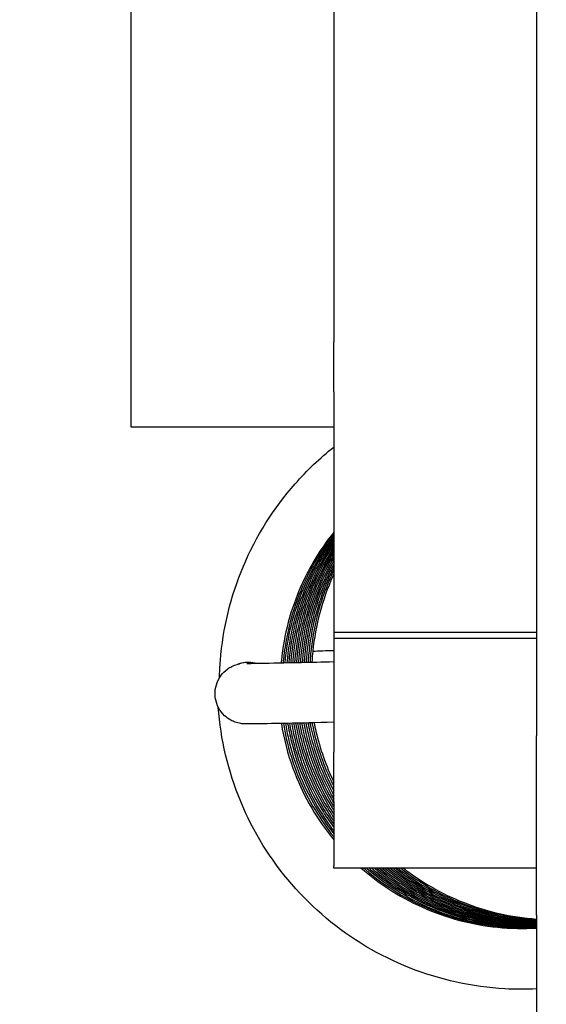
# Model space of a CAD drawing. Header units: millimetres. Extents: x 49320 to 60117, y -4209 to 20568.
# Tile 19 of 252: x 52280.36 to 52281.4, y -1961.71 to -1959.77. Entities that reach past the tile are written whole.
import ezdxf

# ---------------------------------------------------------------- set-up
doc = ezdxf.new("R2010")
doc.units = ezdxf.units.MM
doc.layers.add('_mt_hatch żelbet', color=8, linetype='Continuous', lineweight=9)
doc.layers.add('_mt_widok', color=253, linetype='Continuous')
doc.layers.add('ARCATA', color=4, linetype='Continuous')

# ---------------------------------------------------------------- blocks, each defined once
blk = doc.blocks.new('WINDA 1 DZ')
at = {"layer": 'ARCATA', "color": 5, "true_color": 0x1414ff}
for p, q in [((44.8, 83.8691), (44.8, 76.8148)), ((44.4, 82.562), (44.4, 77.6974)), ((44, 77.424), (44, 80.409)), ((44.4, 77.6974), (44.4, 77.6006)), ((44.4, 77.6006), (44.4, 77.5925)), ((44.4, 77.494), (44.4, 77.5925)), ((44.4, 77.494), (44.4, 77.0196)), ((44.4, 77.424), (44, 77.424)), ((44.4, 77.0196), (44.8, 77.0196)), ((44.4, 77.0196), (44.4, 77.0076)), ((44.4, 77.0196), (44.4, 77.0196)), ((44.4, 77.0196), (44.8, 77.0196)), ((44.4, 77.0076), (44.4, 76.7831)), ((44.4, 77.0076), (44.8, 77.0076)), ((44.2092, 76.956), (44.2141, 76.9574)), ((44.8, 76.4613), (44.8, 76.8148)), ((44.4, 76.6846), (44.4, 76.7831)), ((44.4, 76.6846), (44.4, 76.5584)), ((44.4, 76.5539), (44.4, 76.5584)), ((44.8, 76.5539), (44.4, 76.5539)), ((44.8, 76.4613), (44.8, 75.5401))]:
    blk.add_line(p, q, dxfattribs=at)
blk.add_arc((44.2306, 76.8999), 0.06, 76.5096, 109.856, dxfattribs=at)
for points, knots in [([(44.1743, 76.9296), (44.1745, 76.9409), (44.1751, 76.9522), (44.181, 77.0271), (44.1966, 77.0907), (44.2463, 77.2087), (44.2813, 77.2643), (44.3468, 77.3387), (44.3724, 77.3631), (44.4, 77.3851)], [1.1179359, 1.1179359, 1.1179359, 1.1179359, 1.1517985, 1.1517985, 1.343964, 1.343964, 1.5367564, 1.5367564, 1.6421894, 1.6421894, 1.6421894, 1.6421894]), ([(44.4, 77.2168), (44.3741, 77.1847), (44.3523, 77.149), (44.3149, 77.0649), (44.3015, 77.0144), (44.2963, 76.9622), (44.2962, 76.9607), (44.296, 76.9592)], [0.3413851, 0.3413851, 0.3413851, 0.3413851, 0.4652626, 0.4652626, 0.6186612, 0.6186612, 0.6232681, 0.6232681, 0.6232681, 0.6232681]), ([(44.4, 77.2131), (44.3753, 77.1816), (44.3545, 77.1467), (44.318, 77.0635), (44.3048, 77.013), (44.3, 76.9613), (44.2999, 76.9602), (44.2998, 76.9592)], [0.3465108, 0.3465108, 0.3465108, 0.3465108, 0.4668202, 0.4668202, 0.6201641, 0.6201641, 0.623223, 0.623223, 0.623223, 0.623223]), ([(44.4, 77.2089), (44.3756, 77.1767), (44.355, 77.1414), (44.3198, 77.0586), (44.3074, 77.009), (44.3034, 76.9593)], [0.3470255, 0.3470255, 0.3470255, 0.3470255, 0.4682115, 0.4682115, 0.6181503, 0.6181503, 0.6181503, 0.6181503]), ([(44.4, 77.2051), (44.3783, 77.1757), (44.3598, 77.1437), (44.3246, 77.0628), (44.3117, 77.0111), (44.3075, 76.9594)], [0.3590838, 0.3590838, 0.3590838, 0.3590838, 0.4686991, 0.4686991, 0.6249798, 0.6249798, 0.6249798, 0.6249798]), ([(44.4, 77.2008), (44.3818, 77.1755), (44.366, 77.1483), (44.3314, 77.073), (44.3173, 77.0216), (44.3118, 76.9665), (44.3115, 76.963), (44.3112, 76.9595)], [0.3703558, 0.3703558, 0.3703558, 0.3703558, 0.463821, 0.463821, 0.6201288, 0.6201288, 0.630692, 0.630692, 0.630692, 0.630692]), ([(44.4, 77.1965), (44.3834, 77.1727), (44.369, 77.1474), (44.3355, 77.0743), (44.3213, 77.0233), (44.3156, 76.9679), (44.3152, 76.9637), (44.3149, 76.9596)], [0.3741576, 0.3741576, 0.3741576, 0.3741576, 0.4611322, 0.4611322, 0.6163551, 0.6163551, 0.6289465, 0.6289465, 0.6289465, 0.6289465]), ([(44.4, 77.1921), (44.3839, 77.1684), (44.37, 77.1432), (44.3379, 77.0707), (44.3245, 77.0202), (44.3193, 76.9663), (44.319, 76.963), (44.3187, 76.9596)], [0.3802055, 0.3802055, 0.3802055, 0.3802055, 0.465972, 0.465972, 0.6192749, 0.6192749, 0.6292917, 0.6292917, 0.6292917, 0.6292917]), ([(44.4, 77.1874), (44.3851, 77.1647), (44.3721, 77.1407), (44.3409, 77.0692), (44.3278, 77.0187), (44.323, 76.9652), (44.3227, 76.9624), (44.3225, 76.9597)], [0.385522, 0.385522, 0.385522, 0.385522, 0.4669122, 0.4669122, 0.6203903, 0.6203903, 0.6286318, 0.6286318, 0.6286318, 0.6286318]), ([(44.4, 77.1825), (44.3865, 77.1612), (44.3747, 77.1389), (44.3443, 77.069), (44.3314, 77.018), (44.3267, 76.9646), (44.3265, 76.9622), (44.3264, 76.9598)], [0.3904095, 0.3904095, 0.3904095, 0.3904095, 0.4657616, 0.4657616, 0.6201185, 0.6201185, 0.6273541, 0.6273541, 0.6273541, 0.6273541]), ([(44.4, 77.1773), (44.3884, 77.1584), (44.3781, 77.1388), (44.3486, 77.0715), (44.3355, 77.0203), (44.3306, 76.966), (44.3303, 76.9629), (44.3301, 76.9599)], [0.3970787, 0.3970787, 0.3970787, 0.3970787, 0.463463, 0.463463, 0.618489, 0.618489, 0.6277257, 0.6277257, 0.6277257, 0.6277257]), ([(44.4, 77.1721), (44.3906, 77.1563), (44.3821, 77.1399), (44.3537, 77.0764), (44.3402, 77.0255), (44.3347, 76.9697), (44.3343, 76.9648), (44.3339, 76.96)], [0.4063614, 0.4063614, 0.4063614, 0.4063614, 0.4616027, 0.4616027, 0.6160504, 0.6160504, 0.6306776, 0.6306776, 0.6306776, 0.6306776]), ([(44.4, 77.1666), (44.3921, 77.1528), (44.3849, 77.1386), (44.3576, 77.0775), (44.3442, 77.027), (44.3385, 76.9709), (44.3381, 76.9655), (44.3377, 76.96)], [0.4165514, 0.4165514, 0.4165514, 0.4165514, 0.4643884, 0.4643884, 0.6179559, 0.6179559, 0.6342901, 0.6342901, 0.6342901, 0.6342901]), ([(44.4, 77.1608), (44.3932, 77.1484), (44.387, 77.1358), (44.3608, 77.0764), (44.3475, 77.0259), (44.3422, 76.9702), (44.3418, 76.9652), (44.3415, 76.9601)], [0.4241933, 0.4241933, 0.4241933, 0.4241933, 0.466495, 0.466495, 0.6197923, 0.6197923, 0.6350034, 0.6350034, 0.6350034, 0.6350034]), ([(44.4, 77.1544), (44.3958, 77.1465), (44.3918, 77.1385), (44.3665, 77.0834), (44.3523, 77.0322), (44.3462, 76.9739), (44.3457, 76.9671), (44.3453, 76.9602)], [0.4355208, 0.4355208, 0.4355208, 0.4355208, 0.4624373, 0.4624373, 0.6182445, 0.6182445, 0.6389089, 0.6389089, 0.6389089, 0.6389089]), ([(44.4, 77.1483), (44.3958, 77.1399), (44.3918, 77.1314), (44.3675, 77.0758), (44.3546, 77.0247), (44.3497, 76.9691), (44.3494, 76.9647), (44.3492, 76.9603)], [0.436966, 0.436966, 0.436966, 0.436966, 0.4651034, 0.4651034, 0.6198218, 0.6198218, 0.6331414, 0.6331414, 0.6331414, 0.6331414]), ([(44.4, 77.1417), (44.3975, 77.1365), (44.3951, 77.1312), (44.372, 77.0789), (44.3589, 77.0278), (44.3537, 76.9712), (44.3533, 76.9658), (44.353, 76.9604)], [0.4454939, 0.4454939, 0.4454939, 0.4454939, 0.4628592, 0.4628592, 0.6177643, 0.6177643, 0.6340459, 0.6340459, 0.6340459, 0.6340459]), ([(44.4, 77.1346), (44.3993, 77.1332), (44.3987, 77.1318), (44.3771, 77.0837), (44.3637, 77.033), (44.3577, 76.9749), (44.3572, 76.9677), (44.3568, 76.9605)], [0.4575268, 0.4575268, 0.4575268, 0.4575268, 0.4622387, 0.4622387, 0.6162953, 0.6162953, 0.6380891, 0.6380891, 0.6380891, 0.6380891]), ([(44.1655, 76.8968), (44.1653, 76.9032), (44.1662, 76.9098), (44.17, 76.9221), (44.173, 76.9281), (44.1805, 76.9386), (44.1852, 76.9433), (44.193, 76.9489), (44.1957, 76.9505), (44.202, 76.9537), (44.2058, 76.9551), (44.2092, 76.956)], [0, 0, 0, 0, 0.0193053, 0.0193053, 0.03874111, 0.03874111, 0.05819026, 0.05819026, 0.06769894, 0.06769894, 0.07980539, 0.07980539, 0.07980539, 0.07980539]), ([(44.2438, 76.9582), (44.2389, 76.9593), (44.2339, 76.9598), (44.2238, 76.9596), (44.2189, 76.9588), (44.2141, 76.9574)], [0.07785228, 0.07785228, 0.07785228, 0.07785228, 0.09295324, 0.09295324, 0.10797184, 0.10797184, 0.10797184, 0.10797184]), ([(44.2286, 76.9581), (44.2286, 76.9581), (44.2286, 76.9581), (44.2287, 76.9581), (44.23, 76.9581), (44.2365, 76.9581), (44.2453, 76.9582), (44.2757, 76.9587), (44.3026, 76.9593), (44.355, 76.9604), (44.3766, 76.9609), (44.4, 76.9615)], [0.115468, 0.115468, 0.115468, 0.115468, 0.1175325, 0.1175325, 0.1573244, 0.1573244, 0.262332, 0.262332, 0.4264908, 0.4264908, 0.5210565, 0.5210565, 0.5210565, 0.5210565]), ([(44.4, 76.8418), (44.365, 76.8409), (44.3341, 76.8402), (44.2777, 76.8391), (44.2545, 76.8386), (44.2351, 76.8384), (44.2311, 76.8384), (44.2262, 76.8385), (44.2251, 76.8385), (44.2217, 76.8387), (44.221, 76.8387), (44.2191, 76.8389), (44.2178, 76.839), (44.2147, 76.8395), (44.2127, 76.8399), (44.209, 76.8409), (44.2072, 76.8414), (44.2025, 76.8431), (44.1996, 76.8444), (44.1923, 76.8483), (44.1881, 76.8513), (44.1798, 76.8591), (44.1759, 76.8642), (44.1697, 76.8754), (44.1675, 76.8816), (44.1659, 76.8909), (44.1656, 76.8939), (44.1655, 76.8968)], [1.3222991, 1.3222991, 1.3222991, 1.3222991, 1.4647174, 1.4647174, 1.6407969, 1.6407969, 1.7100143, 1.7100143, 1.7423112, 1.7423112, 1.7492942, 1.7492942, 1.7564754, 1.7564754, 1.7632934, 1.7632934, 1.769265, 1.769265, 1.7788987, 1.7788987, 1.7941799, 1.7941799, 1.813092, 1.813092, 1.8325381, 1.8325381, 1.8413651, 1.8413651, 1.8413651, 1.8413651]), ([(44.8, 76.3156), (44.7793, 76.3146), (44.7585, 76.3146), (44.6737, 76.3193), (44.6093, 76.3335), (44.4903, 76.3807), (44.434, 76.4141), (44.3364, 76.496), (44.2937, 76.5453), (44.2263, 76.654), (44.2012, 76.715), (44.1791, 76.8083), (44.1742, 76.8398), (44.1719, 76.8715)], [0.1331633, 0.1331633, 0.1331633, 0.1331633, 0.195209, 0.195209, 0.3882462, 0.3882462, 0.5799077, 0.5799077, 0.7711951, 0.7711951, 0.9643001, 0.9643001, 1.0595774, 1.0595774, 1.0595774, 1.0595774]), ([(44.2964, 76.8395), (44.3012, 76.8093), (44.309, 76.7795), (44.3369, 76.7027), (44.3626, 76.6567), (44.3964, 76.6143), (44.3982, 76.6121), (44.4, 76.6099)], [0.0624779, 0.0624779, 0.0624779, 0.0624779, 0.153987, 0.153987, 0.3084325, 0.3084325, 0.3170717, 0.3170717, 0.3170717, 0.3170717]), ([(44.3004, 76.8395), (44.302, 76.8295), (44.3039, 76.8196), (44.3175, 76.7599), (44.3371, 76.7113), (44.3746, 76.6496), (44.3867, 76.6322), (44.4, 76.6157)], [0.743127, 0.743127, 0.743127, 0.743127, 0.7735142, 0.7735142, 0.9273372, 0.9273372, 0.9906713, 0.9906713, 0.9906713, 0.9906713]), ([(44.3044, 76.8396), (44.3061, 76.8294), (44.3081, 76.8193), (44.3219, 76.7592), (44.342, 76.7104), (44.3784, 76.6511), (44.3888, 76.636), (44.4, 76.6217)], [0.7430992, 0.7430992, 0.7430992, 0.7430992, 0.7740334, 0.7740334, 0.9288566, 0.9288566, 0.9834344, 0.9834344, 0.9834344, 0.9834344]), ([(44.3088, 76.8397), (44.3109, 76.8275), (44.3134, 76.8153), (44.3289, 76.7528), (44.3496, 76.7035), (44.3845, 76.6484), (44.392, 76.6376), (44.4, 76.6271)], [0.7381292, 0.7381292, 0.7381292, 0.7381292, 0.7753169, 0.7753169, 0.9321109, 0.9321109, 0.9715961, 0.9715961, 0.9715961, 0.9715961]), ([(44.3125, 76.8398), (44.3143, 76.8289), (44.3165, 76.818), (44.3311, 76.7571), (44.3518, 76.7083), (44.3858, 76.6542), (44.3927, 76.6441), (44.4, 76.6343)], [0.7448847, 0.7448847, 0.7448847, 0.7448847, 0.7781106, 0.7781106, 0.9335522, 0.9335522, 0.9702224, 0.9702224, 0.9702224, 0.9702224]), ([(44.3166, 76.8399), (44.3178, 76.8329), (44.3191, 76.8259), (44.3315, 76.7682), (44.3511, 76.7185), (44.3848, 76.6626), (44.3921, 76.6514), (44.4, 76.6405)], [0.7505836, 0.7505836, 0.7505836, 0.7505836, 0.7719468, 0.7719468, 0.9282706, 0.9282706, 0.9684637, 0.9684637, 0.9684637, 0.9684637]), ([(44.3207, 76.84), (44.3218, 76.8333), (44.3231, 76.8267), (44.3354, 76.7698), (44.3546, 76.7205), (44.387, 76.6662), (44.3933, 76.6564), (44.4, 76.6468)], [0.7488355, 0.7488355, 0.7488355, 0.7488355, 0.7690383, 0.7690383, 0.9242572, 0.9242572, 0.9591849, 0.9591849, 0.9591849, 0.9591849]), ([(44.3246, 76.8401), (44.326, 76.8319), (44.3276, 76.8239), (44.3409, 76.7659), (44.3606, 76.7172), (44.3914, 76.6668), (44.3956, 76.6602), (44.4, 76.6537)], [0.7491659, 0.7491659, 0.7491659, 0.7491659, 0.7738736, 0.7738736, 0.9280363, 0.9280363, 0.951586, 0.951586, 0.951586, 0.951586]), ([(44.3286, 76.8401), (44.3301, 76.8318), (44.3318, 76.8235), (44.3453, 76.7651), (44.3655, 76.7163), (44.3949, 76.6684), (44.3974, 76.6645), (44.4, 76.6606)], [0.7485236, 0.7485236, 0.7485236, 0.7485236, 0.7740005, 0.7740005, 0.9289281, 0.9289281, 0.9429502, 0.9429502, 0.9429502, 0.9429502]), ([(44.3326, 76.8402), (44.3342, 76.8317), (44.3359, 76.8232), (44.3497, 76.7648), (44.3699, 76.7163), (44.3979, 76.671), (44.3989, 76.6693), (44.4, 76.6676)], [0.7472524, 0.7472524, 0.7472524, 0.7472524, 0.7733466, 0.7733466, 0.9276826, 0.9276826, 0.9335766, 0.9335766, 0.9335766, 0.9335766]), ([(44.3366, 76.8403), (44.3381, 76.8322), (44.3398, 76.8241), (44.3535, 76.7668), (44.3733, 76.7189), (44.3998, 76.6754), (44.3999, 76.6753), (44.4, 76.6751)], [0.7476132, 0.7476132, 0.7476132, 0.7476132, 0.7724466, 0.7724466, 0.9248508, 0.9248508, 0.9254725, 0.9254725, 0.9254725, 0.9254725]), ([(44.3408, 76.8404), (44.342, 76.8339), (44.3433, 76.8274), (44.3558, 76.7725), (44.3746, 76.7252), (44.4, 76.6823)], [0.7505687, 0.7505687, 0.7505687, 0.7505687, 0.7704131, 0.7704131, 0.9201174, 0.9201174, 0.9201174, 0.9201174]), ([(44.3448, 76.8405), (44.346, 76.8344), (44.3472, 76.8283), (44.3591, 76.7762), (44.3765, 76.7311), (44.4, 76.6901)], [0.7541865, 0.7541865, 0.7541865, 0.7541865, 0.7729031, 0.7729031, 0.9149736, 0.9149736, 0.9149736, 0.9149736]), ([(44.3489, 76.8406), (44.3501, 76.8343), (44.3514, 76.8281), (44.3626, 76.779), (44.3786, 76.7369), (44.4, 76.6982)], [0.7549198, 0.7549198, 0.7549198, 0.7549198, 0.7739828, 0.7739828, 0.9067164, 0.9067164, 0.9067164, 0.9067164]), ([(44.3529, 76.8407), (44.3537, 76.8366), (44.3545, 76.8326), (44.3646, 76.7863), (44.3798, 76.7449), (44.4, 76.7065)], [0.7588473, 0.7588473, 0.7588473, 0.7588473, 0.7712312, 0.7712312, 0.9014051, 0.9014051, 0.9014051, 0.9014051]), ([(44.3569, 76.8408), (44.3582, 76.8342), (44.3596, 76.8277), (44.3698, 76.7847), (44.383, 76.7488), (44.4, 76.715)], [0.7530789, 0.7530789, 0.7530789, 0.7530789, 0.7730907, 0.7730907, 0.8862724, 0.8862724, 0.8862724, 0.8862724]), ([(44.361, 76.8409), (44.3621, 76.8351), (44.3634, 76.8294), (44.3727, 76.7895), (44.3846, 76.7558), (44.4, 76.7239)], [0.753987, 0.753987, 0.753987, 0.753987, 0.7715363, 0.7715363, 0.8774844, 0.8774844, 0.8774844, 0.8774844]), ([(44.4543, 76.5539), (44.471, 76.5392), (44.4888, 76.5257), (44.5502, 76.4854), (44.5983, 76.4641), (44.6971, 76.4378), (44.7491, 76.4327), (44.8, 76.4357)], [0.3949212, 0.3949212, 0.3949212, 0.3949212, 0.4615509, 0.4615509, 0.6158213, 0.6158213, 0.7689698, 0.7689698, 0.7689698, 0.7689698]), ([(44.4593, 76.5539), (44.4604, 76.553), (44.4615, 76.552), (44.5017, 76.5177), (44.5469, 76.4904), (44.6421, 76.4518), (44.6932, 76.4401), (44.7628, 76.4358), (44.7814, 76.4357), (44.8, 76.4366)], [1.0762874, 1.0762874, 1.0762874, 1.0762874, 1.0806446, 1.0806446, 1.235383, 1.235383, 1.3892639, 1.3892639, 1.4448801, 1.4448801, 1.4448801, 1.4448801]), ([(44.4645, 76.5539), (44.4658, 76.5528), (44.4672, 76.5516), (44.5076, 76.5176), (44.5525, 76.4906), (44.6477, 76.4523), (44.6993, 76.4409), (44.7671, 76.4369), (44.7836, 76.4368), (44.8, 76.4375)], [1.0768927, 1.0768927, 1.0768927, 1.0768927, 1.0821945, 1.0821945, 1.2358985, 1.2358985, 1.3907483, 1.3907483, 1.439967, 1.439967, 1.439967, 1.439967]), ([(44.4696, 76.5539), (44.4738, 76.5504), (44.478, 76.547), (44.5209, 76.5131), (44.5647, 76.4881), (44.6601, 76.4513), (44.7133, 76.4399), (44.7774, 76.4377), (44.7887, 76.4377), (44.8, 76.4381)], [1.0724452, 1.0724452, 1.0724452, 1.0724452, 1.0887328, 1.0887328, 1.2370177, 1.2370177, 1.3961538, 1.3961538, 1.4299507, 1.4299507, 1.4299507, 1.4299507]), ([(44.4747, 76.5539), (44.4762, 76.5526), (44.4777, 76.5513), (44.5191, 76.5168), (44.5652, 76.49), (44.6609, 76.4533), (44.7114, 76.4425), (44.7745, 76.4391), (44.7872, 76.439), (44.8, 76.4393)], [1.0799257, 1.0799257, 1.0799257, 1.0799257, 1.0859435, 1.0859435, 1.2421233, 1.2421233, 1.3937748, 1.3937748, 1.4320139, 1.4320139, 1.4320139, 1.4320139]), ([(44.48, 76.5539), (44.518, 76.5216), (44.5617, 76.4951), (44.6546, 76.4573), (44.7049, 76.4454), (44.7701, 76.4405), (44.785, 76.4401), (44.8, 76.4404)], [1.0864386, 1.0864386, 1.0864386, 1.0864386, 1.2363496, 1.2363496, 1.3880276, 1.3880276, 1.4327798, 1.4327798, 1.4327798, 1.4327798]), ([(44.4851, 76.5539), (44.5225, 76.5225), (44.5653, 76.4967), (44.6576, 76.4585), (44.7087, 76.4463), (44.7731, 76.4417), (44.7865, 76.4413), (44.8, 76.4415)], [1.085331, 1.085331, 1.085331, 1.085331, 1.2320462, 1.2320462, 1.3858266, 1.3858266, 1.4261538, 1.4261538, 1.4261538, 1.4261538]), ([(44.4902, 76.5539), (44.5284, 76.5221), (44.5722, 76.4961), (44.6658, 76.4582), (44.7171, 76.4466), (44.7788, 76.4428), (44.7894, 76.4425), (44.8, 76.4426)], [1.0863297, 1.0863297, 1.0863297, 1.0863297, 1.2357051, 1.2357051, 1.389952, 1.389952, 1.4216348, 1.4216348, 1.4216348, 1.4216348]), ([(44.4955, 76.5539), (44.5338, 76.5223), (44.5776, 76.4963), (44.6716, 76.4587), (44.7233, 76.4474), (44.7831, 76.4439), (44.7915, 76.4437), (44.8, 76.4436)], [1.0864014, 1.0864014, 1.0864014, 1.0864014, 1.2359062, 1.2359062, 1.3907915, 1.3907915, 1.4161134, 1.4161134, 1.4161134, 1.4161134]), ([(44.5007, 76.5539), (44.5392, 76.5224), (44.583, 76.4965), (44.6769, 76.4595), (44.7283, 76.4483), (44.7863, 76.4451), (44.7932, 76.4448), (44.8, 76.4447)], [1.085876, 1.085876, 1.085876, 1.085876, 1.235302, 1.235302, 1.3894806, 1.3894806, 1.4099819, 1.4099819, 1.4099819, 1.4099819]), ([(44.5058, 76.5539), (44.5436, 76.5233), (44.5865, 76.4981), (44.6798, 76.4608), (44.7318, 76.4491), (44.7891, 76.4462), (44.7945, 76.446), (44.8, 76.4459)], [1.0868561, 1.0868561, 1.0868561, 1.0868561, 1.2329944, 1.2329944, 1.3890146, 1.3890146, 1.4054449, 1.4054449, 1.4054449, 1.4054449]), ([(44.5111, 76.5539), (44.5478, 76.5242), (44.5894, 76.4998), (44.6803, 76.463), (44.7312, 76.4512), (44.788, 76.4475), (44.794, 76.4472), (44.8, 76.4471)], [1.0906125, 1.0906125, 1.0906125, 1.0906125, 1.2323669, 1.2323669, 1.3855732, 1.3855732, 1.4035264, 1.4035264, 1.4035264, 1.4035264]), ([(44.5163, 76.5539), (44.5526, 76.5247), (44.5937, 76.5007), (44.6841, 76.4641), (44.7352, 76.4523), (44.7908, 76.4487), (44.7954, 76.4485), (44.8, 76.4483)], [1.0949083, 1.0949083, 1.0949083, 1.0949083, 1.2348036, 1.2348036, 1.3884001, 1.3884001, 1.4022365, 1.4022365, 1.4022365, 1.4022365]), ([(44.5215, 76.5539), (44.5579, 76.525), (44.5989, 76.5012), (44.6896, 76.4646), (44.7411, 76.4531), (44.795, 76.4498), (44.7975, 76.4497), (44.8, 76.4496)], [1.0963698, 1.0963698, 1.0963698, 1.0963698, 1.2358319, 1.2358319, 1.3904858, 1.3904858, 1.3980621, 1.3980621, 1.3980621, 1.3980621]), ([(44.5267, 76.5539), (44.5615, 76.5264), (44.6004, 76.5035), (44.6882, 76.4675), (44.7387, 76.4555), (44.7928, 76.4513), (44.7964, 76.4511), (44.8, 76.4509)], [1.100988, 1.100988, 1.100988, 1.100988, 1.2339145, 1.2339145, 1.3863034, 1.3863034, 1.3971185, 1.3971185, 1.3971185, 1.3971185]), ([(44.5321, 76.5539), (44.5686, 76.5253), (44.6095, 76.5018), (44.6993, 76.4664), (44.7497, 76.4553), (44.8, 76.4522)], [1.0960901, 1.0960901, 1.0960901, 1.0960901, 1.2350633, 1.2350633, 1.3864475, 1.3864475, 1.3864475, 1.3864475]), ([(44.5374, 76.5539), (44.5731, 76.5261), (44.6131, 76.5032), (44.7011, 76.4682), (44.7505, 76.4569), (44.8, 76.4535)], [1.0977415, 1.0977415, 1.0977415, 1.0977415, 1.2335081, 1.2335081, 1.3824593, 1.3824593, 1.3824593, 1.3824593])]:
    blk.add_open_spline(points, degree=3, knots=knots, dxfattribs=at)
blk.add_open_spline([(44.3585, 76.9823), (44.3707, 76.9827), (44.3846, 76.9832), (44.4, 76.9837)], degree=3, dxfattribs=at)

msp = doc.modelspace()

# ---------------------------------------------------------------- hatches: boundary and pattern name
at = {"layer": '_mt_hatch żelbet', "ltscale": 2, "transparency": 33554687}
h = msp.add_hatch(dxfattribs=at)
h.set_pattern_fill('ANSI36', color=8)
h.set_pattern_definition([(45, (55916.9242, 1437.763), (1.683798, 6.173926), [7.9375, -1.5875, 0, -1.5875])])
edge = h.paths.add_edge_path()
edge.add_line((52283.3225, -2023), (52251.5763, -2023))
edge.add_line((52251.5763, -2023), (52251.5763, -1940.6))
edge.add_line((52251.5763, -1940.6), (52249.7263, -1940.6))
edge.add_line((52249.7263, -1940.6), (52249.6763, -1940.55))
edge.add_arc((52249.6263, -1940.55), 0.05, 0, 90)
edge.add_line((52249.6263, -1940.5), (52247.1263, -1940.5))
edge.add_line((52247.1263, -1940.5), (52247.1263, -1940.575))
edge.add_line((52247.1263, -1940.575), (52247.1013, -1940.6))
edge.add_line((52247.1013, -1940.6), (52246.9013, -1940.6))
edge.add_line((52246.9013, -1940.6), (52246.8763, -1940.575))
edge.add_line((52246.8763, -1940.575), (52246.8763, -1940.5))
edge.add_line((52246.8763, -1940.5), (52246.8263, -1940.5))
edge.add_line((52246.8263, -1940.5), (52246.8263, -1939.5))
edge.add_line((52246.8263, -1939.5), (52246.8763, -1939.5))
edge.add_line((52246.8763, -1939.5), (52246.8763, -1939.425))
edge.add_line((52246.8763, -1939.425), (52246.9013, -1939.4))
edge.add_line((52246.9013, -1939.4), (52247.1013, -1939.4))
edge.add_line((52247.1013, -1939.4), (52247.1263, -1939.425))
edge.add_line((52247.1263, -1939.425), (52247.1263, -1939.5))
edge.add_line((52247.1263, -1939.5), (52249.6263, -1939.5))
edge.add_arc((52249.6263, -1939.45), 0.05, 270, 360)
edge.add_line((52249.6763, -1939.45), (52249.7263, -1939.4))
edge.add_line((52249.7263, -1939.4), (52251.5763, -1939.4))
edge.add_line((52251.5763, -1939.4), (52251.5763, -1932.6))
edge.add_line((52251.5763, -1932.6), (52249.7263, -1932.6))
edge.add_line((52249.7263, -1932.6), (52249.6763, -1932.55))
edge.add_arc((52249.6263, -1932.55), 0.05, 0, 90)
edge.add_line((52249.6263, -1932.5), (52247.1263, -1932.5))
edge.add_line((52247.1263, -1932.5), (52247.1263, -1932.575))
edge.add_line((52247.1263, -1932.575), (52247.1013, -1932.6))
edge.add_line((52247.1013, -1932.6), (52246.9013, -1932.6))
edge.add_line((52246.9013, -1932.6), (52246.8763, -1932.575))
edge.add_line((52246.8763, -1932.575), (52246.8763, -1932.5))
edge.add_line((52246.8763, -1932.5), (52246.8263, -1932.5))
edge.add_line((52246.8263, -1932.5), (52246.8263, -1932.625))
edge.add_arc((52246.8013, -1932.625), 0.025, 270, 360, ccw=False)
edge.add_line((52246.8013, -1932.65), (52245.4513, -1932.65))
edge.add_arc((52245.4513, -1932.625), 0.025, 180, 270, ccw=False)
edge.add_line((52245.4263, -1932.6029), (52245.4263, -1932.5039))
edge.add_line((52245.4263, -1932.5039), (52244.1919, -1932.6))
edge.add_arc((52244.1763, -1932.4006), 0.2, 180, 274.4517, ccw=False)
edge.add_line((52243.9763, -1932.4006), (52243.9763, -1931.5994))
edge.add_arc((52244.1763, -1931.5994), 0.2, 85.5483, 180, ccw=False)
edge.add_line((52244.1919, -1931.4), (52245.4263, -1931.4961))
edge.add_line((52245.4263, -1931.4961), (52245.4263, -1931.3756))
edge.add_arc((52245.4513, -1931.375), 0.025, 90, 180, ccw=False)
edge.add_line((52245.4513, -1931.35), (52246.8013, -1931.35))
edge.add_arc((52246.8013, -1931.375), 0.025, 0, 90, ccw=False)
edge.add_line((52246.8263, -1931.375), (52246.8263, -1931.5))
edge.add_line((52246.8263, -1931.5), (52246.8763, -1931.5))
edge.add_line((52246.8763, -1931.5), (52246.8763, -1931.425))
edge.add_line((52246.8763, -1931.425), (52246.9013, -1931.4))
edge.add_line((52246.9013, -1931.4), (52247.1013, -1931.4))
edge.add_line((52247.1013, -1931.4), (52247.1263, -1931.425))
edge.add_line((52247.1263, -1931.425), (52247.1263, -1931.5))
edge.add_line((52247.1263, -1931.5), (52249.6263, -1931.5))
edge.add_arc((52249.6263, -1931.45), 0.05, 270, 360)
edge.add_line((52249.6763, -1931.45), (52249.7263, -1931.4))
edge.add_line((52249.7263, -1931.4), (52251.5763, -1931.4))
edge.add_line((52251.5763, -1931.4), (52251.5763, -1866.25))
edge.add_line((52251.5763, -1866.25), (52249.7263, -1866.25))
edge.add_line((52249.7263, -1866.25), (52249.6763, -1866.2))
edge.add_arc((52249.6263, -1866.2), 0.05, 0, 90)
edge.add_line((52249.6263, -1866.15), (52247.1263, -1866.15))
edge.add_line((52247.1263, -1866.15), (52247.1263, -1866.225))
edge.add_line((52247.1263, -1866.225), (52247.1013, -1866.25))
edge.add_line((52247.1013, -1866.25), (52246.9013, -1866.25))
edge.add_line((52246.9013, -1866.25), (52246.8763, -1866.225))
edge.add_line((52246.8763, -1866.225), (52246.8763, -1866.15))
edge.add_line((52246.8763, -1866.15), (52246.8263, -1866.15))
edge.add_line((52246.8263, -1866.15), (52246.8263, -1866.275))
edge.add_arc((52246.8013, -1866.275), 0.025, 270, 360, ccw=False)
edge.add_line((52246.8013, -1866.3), (52245.4513, -1866.3))
edge.add_arc((52245.4513, -1866.275), 0.025, 180, 270, ccw=False)
edge.add_line((52245.4263, -1866.275), (52245.4263, -1866.1539))
edge.add_line((52245.4263, -1866.1539), (52244.6919, -1866.25))
edge.add_arc((52244.6763, -1866.0506), 0.2, 180, 274.4517, ccw=False)
edge.add_line((52244.4763, -1866.0506), (52244.4763, -1865.2494))
edge.add_arc((52244.6763, -1865.2494), 0.2, 85.5483, 180, ccw=False)
edge.add_line((52244.6919, -1865.05), (52245.4263, -1865.1461))
edge.add_line((52245.4263, -1865.1461), (52245.4263, -1865.025))
edge.add_arc((52245.4513, -1865.025), 0.025, 90, 180, ccw=False)
edge.add_line((52245.4513, -1865), (52246.8013, -1865))
edge.add_arc((52246.8013, -1865.025), 0.025, 0, 90, ccw=False)
edge.add_line((52246.8263, -1865.025), (52246.8263, -1865.15))
edge.add_line((52246.8263, -1865.15), (52246.8763, -1865.15))
edge.add_line((52246.8763, -1865.15), (52246.8763, -1865.075))
edge.add_line((52246.8763, -1865.075), (52246.9013, -1865.05))
edge.add_line((52246.9013, -1865.05), (52247.1013, -1865.05))
edge.add_line((52247.1013, -1865.05), (52247.1263, -1865.075))
edge.add_line((52247.1263, -1865.075), (52247.1263, -1865.15))
edge.add_line((52247.1263, -1865.15), (52249.6263, -1865.15))
edge.add_arc((52249.6263, -1865.1), 0.05, 270, 360)
edge.add_line((52249.6763, -1865.1), (52249.7263, -1865.05))
edge.add_line((52249.7263, -1865.05), (52251.5763, -1865.05))
edge.add_line((52251.5763, -1865.05), (52251.5763, -1856.15))
edge.add_line((52251.5763, -1856.15), (52249.7263, -1856.15))
edge.add_line((52249.7263, -1856.15), (52249.6763, -1856.1))
edge.add_arc((52249.6263, -1856.1), 0.05, 0, 90)
edge.add_line((52249.6263, -1856.05), (52247.1263, -1856.05))
edge.add_line((52247.1263, -1856.05), (52247.1263, -1856.125))
edge.add_line((52247.1263, -1856.125), (52247.1013, -1856.15))
edge.add_line((52247.1013, -1856.15), (52246.9013, -1856.15))
edge.add_line((52246.9013, -1856.15), (52246.8763, -1856.125))
edge.add_line((52246.8763, -1856.125), (52246.8763, -1856.05))
edge.add_line((52246.8763, -1856.05), (52246.8263, -1856.05))
edge.add_line((52246.8263, -1856.05), (52246.8263, -1856.175))
edge.add_arc((52246.8013, -1856.175), 0.025, 270, 360, ccw=False)
edge.add_line((52246.8013, -1856.2), (52246.4455, -1856.2))
edge.add_spline(control_points=[(52246.4364, -1856.189), (52246.4364, -1856.189), (52246.4363, -1856.1889), (52246.4357, -1856.1887), (52246.4348, -1856.1883), (52246.4317, -1856.1873), (52246.4291, -1856.1866), (52246.4222, -1856.1851), (52246.4176, -1856.1842), (52246.407, -1856.1827), (52246.4009, -1856.182), (52246.3886, -1856.1812), (52246.3824, -1856.181), (52246.3763, -1856.181)], knot_values=[0.024008, 0.024008, 0.024008, 0.024008, 0.028269, 0.028269, 0.039404, 0.039404, 0.055597, 0.055597, 0.075883, 0.075883, 0.097542, 0.097542, 0.117485, 0.117485, 0.117485, 0.117485], degree=3, periodic=0)
edge.add_line((52246.3763, -1856.181), (52245.5763, -1856.181))
edge.add_spline(control_points=[(52245.5763, -1856.1983), (52245.5705, -1856.1983), (52245.5646, -1856.1982), (52245.5452, -1856.198), (52245.5321, -1856.1977), (52245.5073, -1856.1965), (52245.4957, -1856.1957), (52245.4749, -1856.1929), (52245.4654, -1856.191), (52245.4509, -1856.1857), (52245.4454, -1856.183), (52245.4364, -1856.1756), (52245.4329, -1856.1717), (52245.4278, -1856.1618), (52245.4263, -1856.1559), (52245.4263, -1856.1503)], knot_values=[0, 0, 0, 0, 0.0173, 0.0173, 0.057137, 0.057137, 0.096974, 0.096974, 0.13681, 0.13681, 0.163111, 0.163111, 0.180869, 0.180869, 0.199184, 0.199184, 0.199184, 0.199184], degree=3, periodic=0)
edge.add_line((52245.4263, -1856.1503), (52245.4263, -1856.0539))
edge.add_line((52245.4263, -1856.0539), (52244.6919, -1856.15))
edge.add_arc((52244.6763, -1855.9506), 0.2, 180, 274.4517, ccw=False)
edge.add_line((52244.4763, -1855.9506), (52244.4763, -1855.1494))
edge.add_arc((52244.6763, -1855.1494), 0.2, 85.5483, 180, ccw=False)
edge.add_line((52244.6919, -1854.95), (52245.4263, -1855.0461))
edge.add_line((52245.4263, -1855.0461), (52245.4263, -1854.925))
edge.add_arc((52245.4513, -1854.925), 0.025, 90, 180, ccw=False)
edge.add_line((52245.4513, -1854.9), (52246.8013, -1854.9))
edge.add_arc((52246.8013, -1854.925), 0.025, 0, 90, ccw=False)
edge.add_line((52246.8263, -1854.925), (52246.8263, -1855.05))
edge.add_line((52246.8263, -1855.05), (52246.8763, -1855.05))
edge.add_line((52246.8763, -1855.05), (52246.8763, -1854.975))
edge.add_line((52246.8763, -1854.975), (52246.9013, -1854.95))
edge.add_line((52246.9013, -1854.95), (52247.1013, -1854.95))
edge.add_line((52247.1013, -1854.95), (52247.1263, -1854.975))
edge.add_line((52247.1263, -1854.975), (52247.1263, -1855.05))
edge.add_line((52247.1263, -1855.05), (52249.6263, -1855.05))
edge.add_arc((52249.6263, -1855), 0.05, 270, 360)
edge.add_line((52249.6763, -1855), (52249.7263, -1854.95))
edge.add_line((52249.7263, -1854.95), (52251.5763, -1854.95))
edge.add_line((52251.5763, -1854.95), (52251.5763, -1829))
edge.add_line((52251.5763, -1829), (52283.3225, -1829))
edge.add_line((52283.3225, -1829), (52283.3225, -1814.1005))
edge.add_line((52283.3225, -1814.1005), (52236.5763, -1814.1005))
edge.add_line((52236.5763, -1814.1005), (52236.5763, -2038))
edge.add_line((52236.5763, -2038), (52283.3225, -2038))
edge.add_line((52283.3225, -2038.0001), (52283.3225, -2023))
h.paths.add_polyline_path([(52431.5763, -1814.1005), (52283.3225, -1814.1005), (52283.3225, -1829), (52416.5763, -1829), (52416.5713, -1929.1), (52416.5713, -1928.2), (52415.3013, -1928.2), (52414.9013, -1928.2), (52415.9013, -1929.2), (52415.9013, -1942.8), (52414.9013, -1943.8), (52415.3013, -1943.8), (52416.5713, -1943.8), (52416.5763, -1942.9), (52416.5763, -2012), (52431.5763, -2027)])
h.paths.add_polyline_path([(52394.7763, -2014.6463), (52434.3763, -2014.6463)])
h.paths.add_polyline_path([(52431.5763, -2038), (52431.5763, -2027), (52416.5763, -2012), (52416.5763, -2023), (52409.5763, -2023), (52409.5763, -2038)])
edge = h.paths.add_edge_path(flags=16)
edge.add_spline(control_points=[(52245.438, -1939.3876), (52245.4384, -1939.3871), (52245.4389, -1939.3867), (52245.4455, -1939.38), (52245.4525, -1939.3759), (52245.4601, -1939.3726)], knot_values=[0.127222, 0.127222, 0.127222, 0.127222, 0.129604, 0.129604, 0.161729, 0.161729, 0.161729, 0.161729], degree=3, periodic=0)
edge = h.paths.add_edge_path(flags=16)
edge.add_arc((52244.1763, -1940.4006), 0.2, 180, 274.4517, ccw=False)
edge.add_line((52243.9763, -1940.4006), (52243.9763, -1939.5994))
edge.add_arc((52244.1763, -1939.5994), 0.2, 85.5483, 180, ccw=False)
edge.add_line((52244.1919, -1939.4), (52245.4263, -1939.4961))
edge.add_line((52245.4263, -1939.4961), (52245.4263, -1940.0967))
edge.add_spline(control_points=[(52245.4263, -1940.0967), (52245.4263, -1940.0972), (52245.4263, -1940.0977), (52245.4265, -1940.1138), (52245.4288, -1940.1293), (52245.4382, -1940.1589), (52245.4451, -1940.173), (52245.4607, -1940.1946), (52245.4681, -1940.2027), (52245.4763, -1940.2099)], knot_values=[0.091168, 0.091168, 0.091168, 0.091168, 0.092523, 0.092523, 0.132421, 0.132421, 0.171812, 0.171812, 0.199493, 0.199493, 0.199493, 0.199493], degree=3, periodic=0)
edge.add_spline(control_points=[(52245.4763, -1940.2099), (52245.4798, -1940.2129), (52245.4833, -1940.2158), (52245.4999, -1940.2277), (52245.5142, -1940.2348), (52245.5444, -1940.2444), (52245.5605, -1940.2469), (52245.5763, -1940.2469)], knot_values=[0, 0, 0, 0, 0.011492, 0.011492, 0.051269, 0.051269, 0.091168, 0.091168, 0.091168, 0.091168], degree=3, periodic=0)
edge.add_line((52245.5763, -1940.2469), (52246.3763, -1940.2469))
edge.add_spline(control_points=[(52246.3763, -1940.2469), (52246.3767, -1940.2469), (52246.3771, -1940.2469), (52246.3826, -1940.247), (52246.3877, -1940.2478), (52246.3975, -1940.2509), (52246.4022, -1940.2532), (52246.4106, -1940.2589), (52246.4143, -1940.2624), (52246.4204, -1940.27), (52246.4226, -1940.2741), (52246.4256, -1940.2824), (52246.4263, -1940.2866), (52246.4263, -1940.2906)], knot_values=[0, 0, 0, 0, 0.001746, 0.001746, 0.02414, 0.02414, 0.046992, 0.046992, 0.070489, 0.070489, 0.093985, 0.093985, 0.117481, 0.117481, 0.117481, 0.117481], degree=3, periodic=0)
edge.add_spline(control_points=[(52246.4263, -1940.2964), (52246.4263, -1940.3017), (52246.4251, -1940.3073), (52246.42, -1940.3174), (52246.4161, -1940.322), (52246.4072, -1940.3292), (52246.4016, -1940.3323), (52246.3893, -1940.3364), (52246.3826, -1940.3374), (52246.3763, -1940.3374)], knot_values=[-0.075489, -0.075489, -0.075489, -0.075489, -0.056592, -0.056592, -0.037695, -0.037695, -0.018848, -0.018848, 0, 0, 0, 0], degree=3, periodic=0)
edge.add_line((52246.3763, -1940.3374), (52245.5763, -1940.3374))
edge.add_spline(control_points=[(52245.5763, -1940.3374), (52245.5576, -1940.3374), (52245.5376, -1940.3404), (52245.5008, -1940.3523), (52245.4841, -1940.3612), (52245.4569, -1940.3815), (52245.4451, -1940.3943), (52245.4298, -1940.4207), (52245.4263, -1940.4342), (52245.4263, -1940.4458)], knot_values=[0.959969, 0.959969, 0.959969, 0.959969, 1.016264, 1.016264, 1.07256, 1.07256, 1.132171, 1.132171, 1.191783, 1.191783, 1.191783, 1.191783], degree=3, periodic=0)
edge.add_line((52245.4263, -1940.4458), (52245.4263, -1940.4864))
edge.add_line((52245.4263, -1940.5039), (52244.1919, -1940.6))
h.paths.add_polyline_path([(52424.0558, -1941.7, -0.437158), (52424.2713, -1941.8994), (52424.2713, -1942.7006, -0.437158), (52424.0558, -1942.9), (52422.8213, -1942.8039), (52422.8213, -1942.925, -0.414214), (52422.7963, -1942.95), (52421.4463, -1942.95, -0.414214), (52421.4213, -1942.925), (52421.4213, -1942.8), (52421.3713, -1942.8), (52421.3713, -1942.875), (52421.3463, -1942.9), (52421.1463, -1942.9), (52421.1213, -1942.875), (52421.1213, -1942.8), (52418.6213, -1942.8, 0.414214), (52418.5713, -1942.85), (52418.5213, -1942.9), (52418.5213, -1941.7), (52418.5713, -1941.75, 0.414214), (52418.6213, -1941.8), (52421.1213, -1941.8), (52421.1213, -1941.725), (52421.1463, -1941.7), (52421.3463, -1941.7), (52421.3713, -1941.725), (52421.3713, -1941.8), (52421.4213, -1941.8), (52421.4213, -1941.675, -0.414214), (52421.4463, -1941.65), (52422.7963, -1941.65, -0.414214), (52422.8213, -1941.675), (52422.8213, -1941.7961)], flags=16)
edge = h.paths.add_edge_path(flags=16)
edge.add_line((52421.5713, -1929.0538), (52422.6713, -1929.0538))
edge.add_spline(control_points=[(52422.6713, -1929.0565), (52422.6848, -1929.0565), (52422.6983, -1929.0568), (52422.7243, -1929.0581), (52422.7368, -1929.0591), (52422.76, -1929.0622), (52422.7706, -1929.0642), (52422.7901, -1929.0704), (52422.799, -1929.0743), (52422.8099, -1929.0841), (52422.8127, -1929.0872), (52422.8185, -1929.0963), (52422.8208, -1929.1029), (52422.8213, -1929.1104), (52422.8213, -1929.1113), (52422.8213, -1929.1122)], knot_values=[0, 0, 0, 0, 0.039334, 0.039334, 0.078667, 0.078667, 0.118001, 0.118001, 0.157334, 0.157334, 0.171979, 0.171979, 0.193578, 0.193578, 0.196668, 0.196668, 0.196668, 0.196668], degree=3, periodic=0)
edge.add_line((52422.8213, -1929.1122), (52422.8213, -1929.1961))
edge.add_line((52422.8213, -1929.1961), (52424.0558, -1929.1))
edge.add_arc((52424.0713, -1929.2994), 0.2, 360, 94.4517, ccw=False)
edge.add_line((52424.2713, -1929.2994), (52424.2713, -1930.1006))
edge.add_arc((52424.0713, -1930.1006), 0.2, 265.5483, 360, ccw=False)
edge.add_line((52424.0558, -1930.3), (52422.8213, -1930.2039))
edge.add_line((52422.8213, -1930.2039), (52422.8213, -1930.319))
edge.add_arc((52422.7963, -1930.325), 0.025, 270, 360, ccw=False)
edge.add_line((52422.7963, -1930.35), (52421.4463, -1930.35))
edge.add_arc((52421.4463, -1930.325), 0.025, 180, 270, ccw=False)
edge.add_line((52421.4213, -1930.325), (52421.4213, -1930.2))
edge.add_line((52421.4213, -1930.2), (52421.3713, -1930.2))
edge.add_line((52421.3713, -1930.2), (52421.3713, -1930.275))
edge.add_line((52421.3713, -1930.275), (52421.3463, -1930.3))
edge.add_line((52421.3463, -1930.3), (52421.1463, -1930.3))
edge.add_line((52421.1463, -1930.3), (52421.1213, -1930.275))
edge.add_line((52421.1213, -1930.275), (52421.1213, -1930.2))
edge.add_line((52421.1213, -1930.2), (52418.6213, -1930.2))
edge.add_arc((52418.6213, -1930.25), 0.05, 90, 180)
edge.add_line((52418.5713, -1930.25), (52418.5213, -1930.3))
edge.add_line((52418.5213, -1930.3), (52416.5763, -1930.3))
edge.add_line((52416.5713, -1930.3), (52416.5713, -1929.1))
edge.add_line((52416.5763, -1929.1), (52418.5213, -1929.1))
edge.add_line((52418.5213, -1929.1), (52418.5713, -1929.15))
edge.add_arc((52418.6213, -1929.15), 0.05, 180, 270)
edge.add_line((52418.6213, -1929.2), (52421.1213, -1929.2))
edge.add_line((52421.1213, -1929.2), (52421.1213, -1929.125))
edge.add_line((52421.1213, -1929.125), (52421.1463, -1929.1))
edge.add_line((52421.1463, -1929.1), (52421.3463, -1929.1))
edge.add_line((52421.3463, -1929.1), (52421.3713, -1929.125))
edge.add_line((52421.3713, -1929.125), (52421.3713, -1929.2))
edge.add_line((52421.3713, -1929.2), (52421.4213, -1929.2))
edge.add_line((52421.4213, -1929.2), (52421.4213, -1929.1122))
edge.add_spline(control_points=[(52421.4213, -1929.1053), (52421.4213, -1929.1039), (52421.4214, -1929.1025), (52421.4223, -1929.0949), (52421.4248, -1929.0886), (52421.4308, -1929.0801), (52421.4338, -1929.0772), (52421.445, -1929.0684), (52421.4538, -1929.0651), (52421.4729, -1929.06), (52421.4834, -1929.0583), (52421.5063, -1929.0558), (52421.5187, -1929.055), (52421.5445, -1929.054), (52421.5579, -1929.0538), (52421.5713, -1929.0538)], knot_values=[0, 0, 0, 0, 0.004418, 0.004418, 0.024591, 0.024591, 0.039334, 0.039334, 0.078667, 0.078667, 0.118001, 0.118001, 0.157334, 0.157334, 0.196668, 0.196668, 0.196668, 0.196668], degree=3, periodic=0)
edge = h.paths.add_edge_path(flags=16)
edge.add_spline(control_points=[(52422.8213, -1929.1122), (52422.8213, -1929.1113), (52422.8213, -1929.1104), (52422.8208, -1929.1029), (52422.8185, -1929.0963), (52422.8127, -1929.0872), (52422.8099, -1929.0841), (52422.799, -1929.0743), (52422.7901, -1929.0704), (52422.7706, -1929.0642), (52422.76, -1929.0622), (52422.7368, -1929.0591), (52422.7243, -1929.0581), (52422.6983, -1929.0568), (52422.6848, -1929.0565), (52422.6713, -1929.0565)], knot_values=[0, 0, 0, 0, 0.00309, 0.00309, 0.024689, 0.024689, 0.039334, 0.039334, 0.078667, 0.078667, 0.118001, 0.118001, 0.157334, 0.157334, 0.196668, 0.196668, 0.196668, 0.196668], degree=3, periodic=0)
edge.add_spline(control_points=[(52422.6713, -1929.0538), (52422.6761, -1929.0538), (52422.681, -1929.0538), (52422.6992, -1929.054), (52422.7125, -1929.0545), (52422.7374, -1929.0559), (52422.7493, -1929.057), (52422.7707, -1929.0602), (52422.7805, -1929.0624), (52422.7957, -1929.0682), (52422.8017, -1929.0712), (52422.8111, -1929.0792), (52422.8147, -1929.0834), (52422.8199, -1929.0935), (52422.8213, -1929.0996), (52422.8213, -1929.1053)], knot_values=[0, 0, 0, 0, 0.014118, 0.014118, 0.053458, 0.053458, 0.092798, 0.092798, 0.132138, 0.132138, 0.159634, 0.159634, 0.178131, 0.178131, 0.1967, 0.1967, 0.1967, 0.1967], degree=3, periodic=0)
h.paths.add_polyline_path([(52416.5763, -1941.7), (52416.5713, -1942.9), (52416.5713, -1941.7)], is_closed=False, flags=16)
h.paths.add_polyline_path([(52416.5763, -1930.3), (52416.5713, -1941.7), (52416.5713, -1930.3)], is_closed=False, flags=16)
edge = h.paths.add_edge_path(flags=0)
edge.add_spline(control_points=[(52422.6713, -1942.4147), (52422.6901, -1942.4147), (52422.7101, -1942.4184), (52422.7469, -1942.4333), (52422.7636, -1942.4445), (52422.7907, -1942.4709), (52422.8025, -1942.4879), (52422.8178, -1942.5243), (52422.8213, -1942.5436), (52422.8213, -1942.5611)], knot_values=[0.728155, 0.728155, 0.728155, 0.728155, 0.78445, 0.78445, 0.840746, 0.840746, 0.900357, 0.900357, 0.959969, 0.959969, 0.959969, 0.959969], degree=3, periodic=0)
edge.add_spline(control_points=[(52422.8213, -1942.5611), (52422.8213, -1942.5436), (52422.8178, -1942.5243), (52422.8025, -1942.4879), (52422.7907, -1942.4709), (52422.7636, -1942.4445), (52422.7469, -1942.4333), (52422.7101, -1942.4184), (52422.6901, -1942.4147), (52422.6713, -1942.4147)], knot_values=[0.728155, 0.728155, 0.728155, 0.728155, 0.787767, 0.787767, 0.847378, 0.847378, 0.903674, 0.903674, 0.959969, 0.959969, 0.959969, 0.959969], degree=3, periodic=0)

# ---------------------------------------------------------------- block references
at = {"layer": '_mt_widok', "ltscale": 3}
msp.add_blockref('WINDA 1 DZ', (52236.5763, -2038), dxfattribs=at)

doc.saveas('drawing.dxf')
